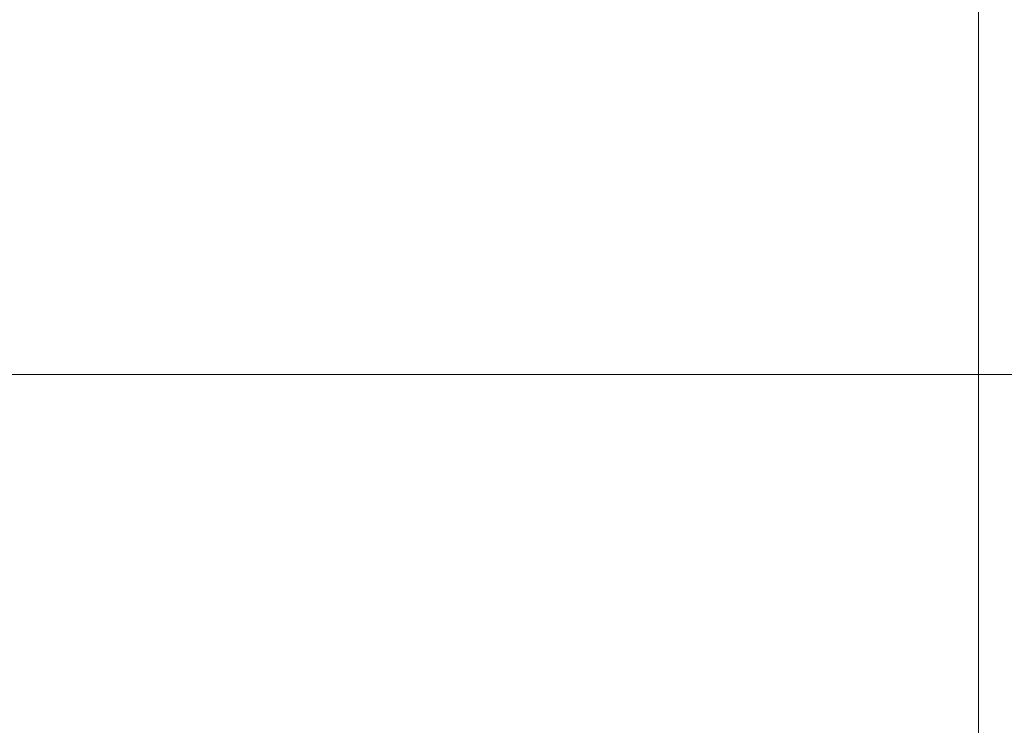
# Model space of a CAD drawing. Header units: millimetres. Extents: x 119219 to 750800, y -8933 to 168688.
# Tile 88 of 115: x 524294 to 524984, y 4614 to 5109. Entities that reach past the tile are written whole.
import ezdxf

# ---------------------------------------------------------------- set-up
doc = ezdxf.new("R2010")
doc.units = ezdxf.units.MM
doc.header["$MEASUREMENT"] = 0
doc.header["$XCLIPFRAME"] = 0
doc.layers.add('0_Ном._пера__1', color=7, linetype='Continuous', lineweight=0)
picture_1 = doc.add_image_def('image6.png', size_in_pixel=(725, 814))
picture_2 = doc.add_image_def('image3.png', size_in_pixel=(734, 827))

msp = doc.modelspace()

# ---------------------------------------------------------------- linework, layer by layer
at = {"layer": '0_Ном._пера__1', "color": 7, "linetype": 'Continuous', "lineweight": 0}
for points in [[(521596.022, 6060), (524966.014, 6060), (524966.014, 4860), (521596.022, 4860)], [(524966.014, 6060), (526118.867, 6060), (526118.867, 4860), (524966.014, 4860)], [(524966.014, 4860), (523596.338, 4860), (523596.338, 4451.234), (524966.014, 4485.599)]]:
    msp.add_lwpolyline(points, close=True, dxfattribs=at)
at = {"layer": '0_Ном._пера__1', "color": 7, "linetype": 'Continuous', "lineweight": 0, "flags": 128}
msp.add_lwpolyline([(526119.132, 4860), (524966.014, 4860), (524966.014, 4485.599), (526118.874, 4514.304)], close=True, dxfattribs=at)

# ---------------------------------------------------------------- pictures from other files: only their frames are drawn
at = {"linetype": 'Continuous', "lineweight": 0}
image = msp.add_image(picture_2, insert=(524966.014, 6060), size_in_units=(3369.396, 1200), rotation=180, dxfattribs=at)
image.set_boundary_path([(-0.5, -0.5), (733.5, 826.5)])
image = msp.add_image(picture_2, insert=(526118.867, 6060.002), size_in_units=(1152.854, 1200.002), rotation=180, dxfattribs=at)
image.set_boundary_path([(-0.5, -0.5), (733.5, 826.5)])
image = msp.add_image(picture_1, insert=(524966.014, 4860), size_in_units=(1369.676, 408.766), rotation=180, dxfattribs=at)
image.set_boundary_path([(-0.5, -0.5), (724.5, 813.5)])

doc.saveas('drawing.dxf')
